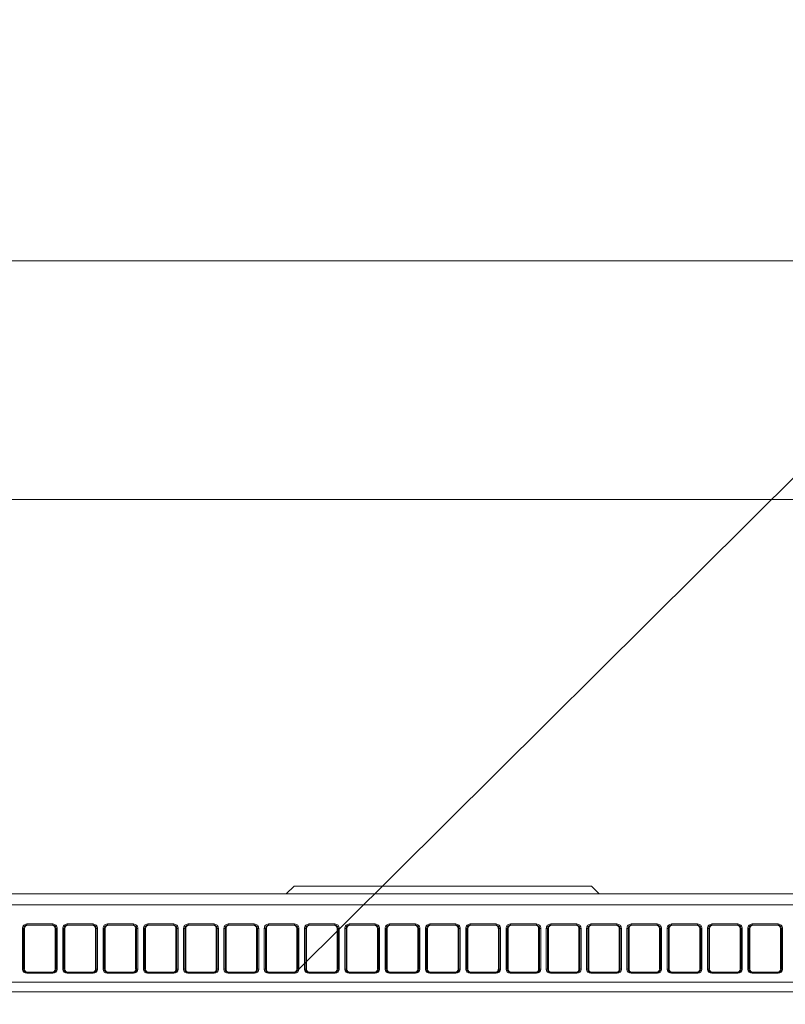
# Model space of a CAD drawing. Header units: inches. Extents: x 0 to 77643, y -44170 to 0.
# Tile 140 of 159: x 72473 to 72492, y -37793 to -37768. Entities that reach past the tile are written whole.
import ezdxf

# ---------------------------------------------------------------- set-up
doc = ezdxf.new("R2010")
doc.units = ezdxf.units.IN
doc.header["$MEASUREMENT"] = 0
doc.layers.get('0').update_dxf_attribs({"lineweight": 0})
doc.layers.get('Defpoints').update_dxf_attribs({"lineweight": 0})
for name, color, linetype, lineweight in [('p--klimatyzator', 30, 'Continuous', 15), ('p--obrzeże bet.', 252, 'Continuous', 0), ('p--opisy dodatkowe', 33, 'Continuous', 0), ('p--wymiary-1-50', 5, 'Continuous', 0)]:
    doc.layers.add(name, color=color, linetype=linetype, lineweight=lineweight)
doc.styles.add('1-50', font='arial.ttf', dxfattribs={"width": 0.75, "height": 12.5})
doc.dimstyles.new('1-50', dxfattribs={"dimtxt": 12.5, "dimasz": 5, "dimexe": 5, "dimexo": 5, "dimgap": 0.09, "dimtad": 0, "dimdsep": 46, "dimtxsty": '1-50', "dimblk": 'OBLIQUE', "dimcen": 0.09, "dimadec": 0, "dimazin": 0, "dimtfac": 1, "dimtdec": 4, "dimtix": 1, "dimtofl": 0, "dimtmove": 2, "dimatfit": 3, "dimldrblk": 'OBLIQUE', "dimfxl": 5, "dimfxlon": 1, "dimtvp": 0.8, "dimtolj": 1, "dimtzin": 0, "dimarcsym": 0})

# ---------------------------------------------------------------- blocks, each defined once
blk = doc.blocks.new('_OBLIQUE')
at = {"color": 0, "linetype": 'ByBlock', "lineweight": -2}
for p, q in [((-0.5, -0.5), (0.5, 0.5)), ((0, 0), (0, 0))]:
    blk.add_line(p, q, dxfattribs=at)
blk = doc.blocks.new('*D1955')
at = {"layer": 'Defpoints', "color": 0}
for p in [(72820.871, -37664.812), (72330.221, -37840.119), (72820.871, -37840.119)]:
    blk.add_point(p, dxfattribs=at)
at = {"layer": 'p--wymiary-1-50', "color": 0, "linetype": 'Continuous', "lineweight": -2}
for p, q in [((72330.221, -37669.812), (72330.221, -37659.812)), ((72820.871, -37669.812), (72820.871, -37659.812)), ((72330.221, -37664.812), (72820.871, -37664.812))]:
    blk.add_line(p, q, dxfattribs=at)
at = {"layer": 'p--wymiary-1-50', "color": 0, "lineweight": -2, "xscale": 5, "yscale": 5, "zscale": 5, "rotation": 180}
blk.add_blockref('_OBLIQUE', (72330.221, -37664.812), dxfattribs=at)
at = {"layer": 'p--wymiary-1-50', "color": 0, "lineweight": -2, "xscale": 5, "yscale": 5, "zscale": 5}
blk.add_blockref('_OBLIQUE', (72820.871, -37664.812), dxfattribs=at)
at = {"layer": 'p--wymiary-1-50', "color": 0, "linetype": 'Continuous', "ltscale": 12, "insert": (72575.546, -37654.602), "char_height": 12.5, "attachment_point": 5, "style": '1-50'}
blk.add_mtext('\\A1;490.65', dxfattribs=at)
blk = doc.blocks.new('*D1956')
at = {"layer": 'Defpoints', "color": 0}
for p in [(72820.871, -37643.654), (71620.871, -37840.119), (72820.871, -37840.119)]:
    blk.add_point(p, dxfattribs=at)
at = {"layer": 'p--wymiary-1-50', "color": 0, "linetype": 'Continuous', "lineweight": -2}
for p, q in [((71620.871, -37648.654), (71620.871, -37638.654)), ((72820.871, -37648.654), (72820.871, -37638.654)), ((71620.871, -37643.654), (72820.871, -37643.654))]:
    blk.add_line(p, q, dxfattribs=at)
at = {"layer": 'p--wymiary-1-50', "color": 0, "lineweight": -2, "xscale": 5, "yscale": 5, "zscale": 5, "rotation": 180}
blk.add_blockref('_OBLIQUE', (71620.871, -37643.654), dxfattribs=at)
at = {"layer": 'p--wymiary-1-50', "color": 0, "lineweight": -2, "xscale": 5, "yscale": 5, "zscale": 5}
blk.add_blockref('_OBLIQUE', (72820.871, -37643.654), dxfattribs=at)
at = {"layer": 'p--wymiary-1-50', "color": 0, "linetype": 'Continuous', "ltscale": 12, "insert": (72220.871, -37633.444), "char_height": 12.5, "attachment_point": 5, "style": '1-50'}
blk.add_mtext('\\A1;1200', dxfattribs=at)
blk = doc.blocks.new('*D1968')
at = {"layer": 'Defpoints', "color": 0}
for p in [(72799.921, -37688.401), (72436.421, -37773.871), (72799.921, -37773.871)]:
    blk.add_point(p, dxfattribs=at)
at = {"layer": 'p--wymiary-1-50', "color": 0, "linetype": 'Continuous', "lineweight": -2}
for p, q in [((72436.421, -37693.401), (72436.421, -37683.401)), ((72799.921, -37693.401), (72799.921, -37683.401)), ((72436.421, -37688.401), (72799.921, -37688.401))]:
    blk.add_line(p, q, dxfattribs=at)
at = {"layer": 'p--wymiary-1-50', "color": 0, "lineweight": -2, "xscale": 5, "yscale": 5, "zscale": 5, "rotation": 180}
blk.add_blockref('_OBLIQUE', (72436.421, -37688.401), dxfattribs=at)
at = {"layer": 'p--wymiary-1-50', "color": 0, "lineweight": -2, "xscale": 5, "yscale": 5, "zscale": 5}
blk.add_blockref('_OBLIQUE', (72799.921, -37688.401), dxfattribs=at)
at = {"layer": 'p--wymiary-1-50', "color": 0, "linetype": 'Continuous', "ltscale": 12, "insert": (72618.171, -37678.191), "char_height": 12.5, "attachment_point": 5, "style": '1-50'}
blk.add_mtext('\\A1;363.5', dxfattribs=at)
blk = doc.blocks.new('A$C66B7A719')
at = {"layer": 'p--klimatyzator', "linetype": 'Continuous'}
for p, q in [((56.445, 34.272), (56.248, 34.075)), ((56.445, 34.272), (63.925, 34.272)), ((64.122, 34.075), (63.925, 34.272)), ((36.063, 34.075), (84.307, 34.075)), ((84.307, 33.805), (36.063, 33.805)), ((49.61, 32.187), (49.61, 33.21)), ((49.663, 33.208), (49.64, 33.208)), ((49.64, 33.208), (49.64, 32.184)), ((49.663, 33.208), (49.663, 32.184)), ((49.72, 33.32), (50.374, 33.32)), ((49.72, 33.32), (49.72, 33.287)), ((50.374, 33.287), (49.72, 33.287)), ((50.374, 33.32), (50.374, 33.287)), ((50.455, 33.208), (50.431, 33.208)), ((50.431, 32.184), (50.431, 33.208)), ((50.455, 32.184), (50.455, 33.208)), ((50.484, 33.21), (50.484, 32.187)), ((50.624, 32.187), (50.624, 33.21)), ((50.677, 33.208), (50.653, 33.208)), ((50.653, 33.208), (50.653, 32.184)), ((50.677, 33.208), (50.677, 32.184)), ((50.734, 33.32), (51.388, 33.32)), ((50.734, 33.32), (50.734, 33.287)), ((51.388, 33.287), (50.734, 33.287)), ((51.388, 33.32), (51.388, 33.287)), ((51.445, 32.184), (51.445, 33.208)), ((51.468, 33.208), (51.445, 33.208)), ((51.468, 32.184), (51.468, 33.208)), ((51.498, 33.21), (51.498, 32.187)), ((51.638, 32.187), (51.638, 33.21)), ((51.691, 33.208), (51.667, 33.208)), ((51.667, 33.208), (51.667, 32.184)), ((51.691, 33.208), (51.691, 32.184)), ((51.747, 33.32), (52.402, 33.32)), ((51.747, 33.32), (51.747, 33.287)), ((52.402, 33.287), (51.747, 33.287)), ((52.402, 33.32), (52.402, 33.287)), ((52.482, 33.208), (52.458, 33.208)), ((52.458, 32.184), (52.458, 33.208)), ((52.482, 32.184), (52.482, 33.208)), ((52.511, 33.21), (52.511, 32.187)), ((52.652, 32.187), (52.652, 33.21)), ((52.705, 33.208), (52.681, 33.208)), ((52.681, 33.208), (52.681, 32.184)), ((52.705, 33.208), (52.705, 32.184)), ((52.761, 33.32), (53.416, 33.32)), ((52.761, 33.32), (52.761, 33.287)), ((53.416, 33.287), (52.761, 33.287)), ((53.416, 33.32), (53.416, 33.287)), ((53.472, 32.184), (53.472, 33.208)), ((53.496, 33.208), (53.472, 33.208)), ((53.496, 32.184), (53.496, 33.208)), ((53.525, 33.21), (53.525, 32.187)), ((53.665, 32.187), (53.665, 33.21)), ((53.718, 33.208), (53.695, 33.208)), ((53.695, 33.208), (53.695, 32.184)), ((53.718, 33.208), (53.718, 32.184)), ((53.775, 33.32), (54.43, 33.32)), ((53.775, 33.32), (53.775, 33.287)), ((54.43, 33.287), (53.775, 33.287)), ((54.43, 33.32), (54.43, 33.287)), ((54.486, 32.184), (54.486, 33.208)), ((54.51, 33.208), (54.486, 33.208)), ((54.51, 32.184), (54.51, 33.208)), ((54.539, 33.21), (54.539, 32.187)), ((54.679, 32.187), (54.679, 33.21)), ((54.732, 33.208), (54.709, 33.208)), ((54.709, 33.208), (54.709, 32.184)), ((54.732, 33.208), (54.732, 32.184)), ((54.789, 33.32), (55.443, 33.32)), ((54.789, 33.32), (54.789, 33.287)), ((55.443, 33.287), (54.789, 33.287)), ((55.443, 33.32), (55.443, 33.287)), ((55.5, 32.184), (55.5, 33.208)), ((55.523, 33.208), (55.5, 33.208)), ((55.523, 32.184), (55.523, 33.208)), ((55.553, 33.21), (55.553, 32.187)), ((55.693, 32.187), (55.693, 33.21)), ((55.722, 33.208), (55.722, 32.184)), ((55.746, 33.208), (55.722, 33.208)), ((55.746, 33.208), (55.746, 32.184)), ((55.802, 33.32), (55.802, 33.287)), ((55.802, 33.32), (56.457, 33.32)), ((56.457, 33.287), (55.802, 33.287)), ((56.457, 33.32), (56.457, 33.287)), ((56.514, 32.184), (56.514, 33.208)), ((56.537, 33.208), (56.514, 33.208)), ((56.537, 32.184), (56.537, 33.208)), ((56.567, 33.21), (56.567, 32.187)), ((56.707, 32.187), (56.707, 33.21)), ((56.76, 33.208), (56.736, 33.208)), ((56.736, 33.208), (56.736, 32.184)), ((56.76, 33.208), (56.76, 32.184)), ((56.816, 33.32), (56.816, 33.287)), ((56.816, 33.32), (57.471, 33.32)), ((57.471, 33.287), (56.816, 33.287)), ((57.471, 33.32), (57.471, 33.287)), ((57.551, 33.208), (57.527, 33.208)), ((57.527, 32.184), (57.527, 33.208)), ((57.551, 32.184), (57.551, 33.208)), ((57.58, 33.21), (57.58, 32.187)), ((57.72, 32.187), (57.72, 33.21)), ((57.75, 33.208), (57.75, 32.184)), ((57.773, 33.208), (57.75, 33.208)), ((57.773, 33.208), (57.773, 32.184)), ((57.83, 33.32), (57.83, 33.287)), ((57.83, 33.32), (58.485, 33.32)), ((58.485, 33.287), (57.83, 33.287)), ((58.485, 33.32), (58.485, 33.287)), ((58.565, 33.208), (58.541, 33.208)), ((58.541, 32.184), (58.541, 33.208)), ((58.565, 32.184), (58.565, 33.208)), ((58.594, 33.21), (58.594, 32.187)), ((58.734, 32.187), (58.734, 33.21)), ((58.787, 33.208), (58.764, 33.208)), ((58.764, 33.208), (58.764, 32.184)), ((58.787, 33.208), (58.787, 32.184)), ((58.844, 33.32), (59.498, 33.32)), ((58.844, 33.32), (58.844, 33.287)), ((59.498, 33.287), (58.844, 33.287)), ((59.498, 33.32), (59.498, 33.287)), ((59.555, 32.184), (59.555, 33.208)), ((59.579, 33.208), (59.555, 33.208)), ((59.579, 32.184), (59.579, 33.208)), ((59.608, 33.21), (59.608, 32.187)), ((59.748, 32.187), (59.748, 33.21)), ((59.777, 33.208), (59.777, 32.184)), ((59.801, 33.208), (59.777, 33.208)), ((59.801, 33.208), (59.801, 32.184)), ((59.858, 33.32), (59.858, 33.287)), ((59.858, 33.32), (60.512, 33.32)), ((60.512, 33.287), (59.858, 33.287)), ((60.512, 33.32), (60.512, 33.287)), ((60.592, 33.208), (60.569, 33.208)), ((60.569, 32.184), (60.569, 33.208)), ((60.592, 32.184), (60.592, 33.208)), ((60.622, 33.21), (60.622, 32.187)), ((60.762, 32.187), (60.762, 33.21)), ((60.815, 33.208), (60.791, 33.208)), ((60.791, 33.208), (60.791, 32.184)), ((60.815, 33.208), (60.815, 32.184)), ((60.871, 33.32), (60.871, 33.287)), ((60.871, 33.32), (61.526, 33.32)), ((61.526, 33.287), (60.871, 33.287)), ((61.526, 33.32), (61.526, 33.287)), ((61.606, 33.208), (61.583, 33.208)), ((61.583, 32.184), (61.583, 33.208)), ((61.606, 32.184), (61.606, 33.208)), ((61.635, 33.21), (61.635, 32.187)), ((61.776, 32.187), (61.776, 33.21)), ((61.805, 33.208), (61.805, 32.184)), ((61.829, 33.208), (61.805, 33.208)), ((61.829, 33.208), (61.829, 32.184)), ((61.885, 33.32), (62.54, 33.32)), ((61.885, 33.32), (61.885, 33.287)), ((62.54, 33.287), (61.885, 33.287)), ((62.54, 33.32), (62.54, 33.287)), ((62.596, 32.184), (62.596, 33.208)), ((62.62, 33.208), (62.596, 33.208)), ((62.62, 32.184), (62.62, 33.208)), ((62.649, 33.21), (62.649, 32.187)), ((62.789, 32.187), (62.789, 33.21)), ((62.842, 33.208), (62.819, 33.208)), ((62.819, 33.208), (62.819, 32.184)), ((62.842, 33.208), (62.842, 32.184)), ((62.899, 33.32), (63.554, 33.32)), ((62.899, 33.32), (62.899, 33.287)), ((63.554, 33.287), (62.899, 33.287)), ((63.554, 33.32), (63.554, 33.287)), ((63.61, 32.184), (63.61, 33.208)), ((63.634, 33.208), (63.61, 33.208)), ((63.634, 32.184), (63.634, 33.208)), ((63.663, 33.21), (63.663, 32.187)), ((63.803, 32.187), (63.803, 33.21)), ((63.856, 33.208), (63.833, 33.208)), ((63.833, 33.208), (63.833, 32.184)), ((63.856, 33.208), (63.856, 32.184)), ((63.913, 33.32), (64.567, 33.32)), ((63.913, 33.32), (63.913, 33.287)), ((64.567, 33.287), (63.913, 33.287)), ((64.567, 33.32), (64.567, 33.287)), ((64.624, 32.184), (64.624, 33.208)), ((64.647, 33.208), (64.624, 33.208)), ((64.647, 32.184), (64.647, 33.208)), ((64.677, 33.21), (64.677, 32.187)), ((64.817, 32.187), (64.817, 33.21)), ((64.87, 33.208), (64.846, 33.208)), ((64.846, 33.208), (64.846, 32.184)), ((64.87, 33.208), (64.87, 32.184)), ((64.926, 33.32), (65.581, 33.32)), ((64.926, 33.32), (64.926, 33.287)), ((65.581, 33.287), (64.926, 33.287)), ((65.581, 33.32), (65.581, 33.287)), ((65.638, 32.184), (65.638, 33.208)), ((65.661, 33.208), (65.638, 33.208)), ((65.661, 32.184), (65.661, 33.208)), ((65.691, 33.21), (65.691, 32.187)), ((65.831, 32.187), (65.831, 33.21)), ((65.884, 33.208), (65.86, 33.208)), ((65.86, 33.208), (65.86, 32.184)), ((65.884, 33.208), (65.884, 32.184)), ((65.94, 33.32), (66.595, 33.32)), ((65.94, 33.32), (65.94, 33.287)), ((66.595, 33.287), (65.94, 33.287)), ((66.595, 33.32), (66.595, 33.287)), ((66.675, 33.208), (66.651, 33.208)), ((66.651, 32.184), (66.651, 33.208)), ((66.675, 32.184), (66.675, 33.208)), ((66.704, 33.21), (66.704, 32.187)), ((66.844, 32.187), (66.844, 33.21)), ((66.897, 33.208), (66.874, 33.208)), ((66.874, 33.208), (66.874, 32.184)), ((66.897, 33.208), (66.897, 32.184)), ((66.954, 33.32), (67.609, 33.32)), ((66.954, 33.32), (66.954, 33.287)), ((67.609, 33.287), (66.954, 33.287)), ((67.609, 33.32), (67.609, 33.287)), ((67.665, 32.184), (67.665, 33.208)), ((67.689, 33.208), (67.665, 33.208)), ((67.689, 32.184), (67.689, 33.208)), ((67.718, 33.21), (67.718, 32.187)), ((67.858, 32.187), (67.858, 33.21)), ((67.911, 33.208), (67.888, 33.208)), ((67.888, 33.208), (67.888, 32.184)), ((67.911, 33.208), (67.911, 32.184)), ((67.968, 33.32), (68.622, 33.32)), ((67.968, 33.32), (67.968, 33.287)), ((68.622, 33.287), (67.968, 33.287)), ((68.622, 33.32), (68.622, 33.287)), ((68.679, 32.184), (68.679, 33.208)), ((68.703, 33.208), (68.679, 33.208)), ((68.703, 32.184), (68.703, 33.208)), ((68.732, 33.21), (68.732, 32.187)), ((49.64, 32.184), (49.663, 32.184)), ((49.718, 32.106), (49.718, 32.079)), ((49.718, 32.106), (50.376, 32.106)), ((50.376, 32.079), (49.718, 32.079)), ((50.376, 32.106), (50.376, 32.079)), ((50.431, 32.184), (50.455, 32.184)), ((50.653, 32.184), (50.677, 32.184)), ((50.732, 32.106), (50.732, 32.079)), ((50.732, 32.106), (51.39, 32.106)), ((51.39, 32.079), (50.732, 32.079)), ((51.39, 32.106), (51.39, 32.079)), ((51.445, 32.184), (51.468, 32.184)), ((51.667, 32.184), (51.691, 32.184)), ((51.746, 32.106), (52.404, 32.106)), ((51.746, 32.106), (51.746, 32.079)), ((52.404, 32.079), (51.746, 32.079)), ((52.404, 32.106), (52.404, 32.079)), ((52.458, 32.184), (52.482, 32.184)), ((52.681, 32.184), (52.705, 32.184)), ((52.759, 32.106), (52.759, 32.079)), ((52.759, 32.106), (53.417, 32.106)), ((53.417, 32.079), (52.759, 32.079)), ((53.417, 32.106), (53.417, 32.079)), ((53.472, 32.184), (53.496, 32.184)), ((53.695, 32.184), (53.718, 32.184)), ((53.773, 32.106), (54.431, 32.106)), ((53.773, 32.106), (53.773, 32.079)), ((54.431, 32.079), (53.773, 32.079)), ((54.431, 32.106), (54.431, 32.079)), ((54.486, 32.184), (54.51, 32.184)), ((54.709, 32.184), (54.732, 32.184)), ((54.787, 32.106), (55.445, 32.106)), ((54.787, 32.106), (54.787, 32.079)), ((55.445, 32.079), (54.787, 32.079)), ((55.445, 32.106), (55.445, 32.079)), ((55.5, 32.184), (55.523, 32.184)), ((55.722, 32.184), (55.746, 32.184)), ((55.801, 32.106), (55.801, 32.079)), ((55.801, 32.106), (56.459, 32.106)), ((56.459, 32.079), (55.801, 32.079)), ((56.459, 32.106), (56.459, 32.079)), ((56.514, 32.184), (56.537, 32.184)), ((56.736, 32.184), (56.76, 32.184)), ((56.815, 32.106), (57.473, 32.106)), ((56.815, 32.106), (56.815, 32.079)), ((57.473, 32.079), (56.815, 32.079)), ((57.473, 32.106), (57.473, 32.079)), ((57.527, 32.184), (57.551, 32.184)), ((57.75, 32.184), (57.773, 32.184)), ((57.828, 32.106), (58.486, 32.106)), ((57.828, 32.106), (57.828, 32.079)), ((58.486, 32.079), (57.828, 32.079)), ((58.486, 32.106), (58.486, 32.079)), ((58.541, 32.184), (58.565, 32.184)), ((58.764, 32.184), (58.787, 32.184)), ((58.842, 32.106), (59.5, 32.106)), ((58.842, 32.106), (58.842, 32.079)), ((59.5, 32.079), (58.842, 32.079)), ((59.5, 32.106), (59.5, 32.079)), ((59.555, 32.184), (59.579, 32.184)), ((59.777, 32.184), (59.801, 32.184)), ((59.856, 32.106), (59.856, 32.079)), ((59.856, 32.106), (60.514, 32.106)), ((60.514, 32.079), (59.856, 32.079)), ((60.514, 32.106), (60.514, 32.079)), ((60.569, 32.184), (60.592, 32.184)), ((60.791, 32.184), (60.815, 32.184)), ((60.87, 32.106), (61.528, 32.106)), ((60.87, 32.106), (60.87, 32.079)), ((61.528, 32.079), (60.87, 32.079)), ((61.528, 32.106), (61.528, 32.079)), ((61.583, 32.184), (61.606, 32.184)), ((61.805, 32.184), (61.829, 32.184)), ((61.883, 32.106), (62.541, 32.106)), ((61.883, 32.106), (61.883, 32.079)), ((62.541, 32.079), (61.883, 32.079)), ((62.541, 32.106), (62.541, 32.079)), ((62.596, 32.184), (62.62, 32.184)), ((62.819, 32.184), (62.842, 32.184)), ((62.897, 32.106), (63.555, 32.106)), ((62.897, 32.106), (62.897, 32.079)), ((63.555, 32.079), (62.897, 32.079)), ((63.555, 32.106), (63.555, 32.079)), ((63.61, 32.184), (63.634, 32.184)), ((63.833, 32.184), (63.856, 32.184)), ((63.911, 32.106), (63.911, 32.079)), ((63.911, 32.106), (64.569, 32.106)), ((64.569, 32.079), (63.911, 32.079)), ((64.569, 32.106), (64.569, 32.079)), ((64.624, 32.184), (64.647, 32.184)), ((64.846, 32.184), (64.87, 32.184)), ((64.925, 32.106), (64.925, 32.079)), ((64.925, 32.106), (65.583, 32.106)), ((65.583, 32.079), (64.925, 32.079)), ((65.583, 32.106), (65.583, 32.079)), ((65.638, 32.184), (65.661, 32.184)), ((65.86, 32.184), (65.884, 32.184)), ((65.939, 32.106), (66.597, 32.106)), ((65.939, 32.106), (65.939, 32.079)), ((66.597, 32.079), (65.939, 32.079)), ((66.597, 32.106), (66.597, 32.079)), ((66.651, 32.184), (66.675, 32.184)), ((66.874, 32.184), (66.897, 32.184)), ((66.952, 32.106), (67.61, 32.106)), ((66.952, 32.106), (66.952, 32.079)), ((67.61, 32.079), (66.952, 32.079)), ((67.61, 32.106), (67.61, 32.079)), ((67.665, 32.184), (67.689, 32.184)), ((67.888, 32.184), (67.911, 32.184)), ((67.966, 32.106), (68.624, 32.106)), ((67.966, 32.106), (67.966, 32.079)), ((68.624, 32.079), (67.966, 32.079)), ((68.624, 32.106), (68.624, 32.079)), ((68.679, 32.184), (68.703, 32.184)), ((84.499, 31.86), (35.871, 31.86)), ((47.647, 31.614), (86.496, 31.614))]:
    blk.add_line(p, q, dxfattribs=at)
for centre, major_axis, ratio, start_param, end_param in [((49.719, 33.211), (-0.0928, -0.0571), 0.991498, 4.156529, 5.734951), ((49.61, 33.208), (-0.0295, 0), 0.087156, 3.229193, 4.712389), ((49.719, 33.209), (-0.0698, -0.0381), 0.987653, 4.207123, 5.785545), ((49.742, 33.209), (-0.0675, -0.0415), 0.991498, 4.156529, 5.734951), ((50.352, 33.209), (0.0675, -0.0415), 0.991498, 0.548235, 2.126656), ((50.375, 33.211), (0.0928, -0.0571), 0.991498, 0.548235, 2.126656), ((50.375, 33.209), (0.0698, -0.0381), 0.987653, 0.497641, 2.076062), ((50.484, 33.208), (-0.0295, 0), 0.087156, 4.712389, 6.195585), ((50.733, 33.211), (-0.0928, -0.0571), 0.991498, 4.156529, 5.734951), ((50.624, 33.208), (-0.0295, 0), 0.087156, 3.229193, 4.712389), ((50.733, 33.209), (-0.0698, -0.0381), 0.987653, 4.207123, 5.785545), ((50.756, 33.209), (-0.0675, -0.0415), 0.991498, 4.156529, 5.734951), ((51.366, 33.209), (0.0675, -0.0415), 0.991498, 0.548235, 2.126656), ((51.389, 33.211), (0.0928, -0.0571), 0.991498, 0.548235, 2.126656), ((51.389, 33.209), (0.0698, -0.0381), 0.987653, 0.497641, 2.076062), ((51.498, 33.208), (-0.0295, 0), 0.087156, 4.712389, 6.195585), ((51.746, 33.211), (-0.0928, -0.0571), 0.991498, 4.156529, 5.734951), ((51.638, 33.208), (-0.0295, 0), 0.087156, 3.229193, 4.712389), ((51.746, 33.209), (-0.0698, -0.0381), 0.987653, 4.207123, 5.785545), ((51.77, 33.209), (-0.0675, -0.0415), 0.991498, 4.156529, 5.734951), ((52.379, 33.209), (0.0675, -0.0415), 0.991498, 0.548235, 2.126656), ((52.403, 33.211), (0.0928, -0.0571), 0.991498, 0.548235, 2.126656), ((52.403, 33.209), (0.0698, -0.0381), 0.987653, 0.497641, 2.076062), ((52.511, 33.208), (-0.0295, 0), 0.087156, 4.712389, 6.195585), ((52.76, 33.211), (-0.0928, -0.0571), 0.991498, 4.156529, 5.734951), ((52.652, 33.208), (-0.0295, 0), 0.087156, 3.229193, 4.712389), ((52.76, 33.209), (-0.0698, -0.0381), 0.987653, 4.207123, 5.785545), ((52.784, 33.209), (-0.0675, -0.0415), 0.991498, 4.156529, 5.734951), ((53.393, 33.209), (0.0675, -0.0415), 0.991498, 0.548235, 2.126656), ((53.417, 33.211), (0.0928, -0.0571), 0.991498, 0.548235, 2.126656), ((53.417, 33.209), (0.0698, -0.0381), 0.987653, 0.497641, 2.076062), ((53.525, 33.208), (-0.0295, 0), 0.087156, 4.712389, 6.195585), ((53.774, 33.211), (-0.0928, -0.0571), 0.991498, 4.156529, 5.734951), ((53.665, 33.208), (-0.0295, 0), 0.087156, 3.229193, 4.712389), ((53.774, 33.209), (-0.0698, -0.0381), 0.987653, 4.207123, 5.785545), ((53.797, 33.209), (-0.0675, -0.0415), 0.991498, 4.156529, 5.734951), ((54.407, 33.209), (0.0675, -0.0415), 0.991498, 0.548235, 2.126656), ((54.43, 33.211), (0.0928, -0.0571), 0.991498, 0.548235, 2.126656), ((54.43, 33.209), (0.0698, -0.0381), 0.987653, 0.497641, 2.076062), ((54.539, 33.208), (-0.0295, 0), 0.087156, 4.712389, 6.195585), ((54.788, 33.211), (-0.0928, -0.0571), 0.991498, 4.156529, 5.734951), ((54.679, 33.208), (-0.0295, 0), 0.087156, 3.229193, 4.712389), ((54.788, 33.209), (-0.0698, -0.0381), 0.987653, 4.207123, 5.785545), ((54.811, 33.209), (-0.0675, -0.0415), 0.991498, 4.156529, 5.734951), ((55.421, 33.209), (0.0675, -0.0415), 0.991498, 0.548235, 2.126656), ((55.444, 33.211), (0.0928, -0.0571), 0.991498, 0.548235, 2.126656), ((55.444, 33.209), (0.0698, -0.0381), 0.987653, 0.497641, 2.076062), ((55.553, 33.208), (-0.0295, 0), 0.087156, 4.712389, 6.195585), ((55.802, 33.211), (-0.0928, -0.0571), 0.991498, 4.156529, 5.734951), ((55.693, 33.208), (-0.0295, 0), 0.087156, 3.229193, 4.712389), ((55.802, 33.209), (-0.0698, -0.0381), 0.987653, 4.207123, 5.785545), ((55.825, 33.209), (-0.0675, -0.0415), 0.991498, 4.156529, 5.734951), ((56.435, 33.209), (0.0675, -0.0415), 0.991498, 0.548235, 2.126656), ((56.458, 33.211), (0.0928, -0.0571), 0.991498, 0.548235, 2.126656), ((56.458, 33.209), (0.0698, -0.0381), 0.987653, 0.497641, 2.076062), ((56.567, 33.208), (-0.0295, 0), 0.087156, 4.712389, 6.195585), ((56.815, 33.211), (-0.0928, -0.0571), 0.991498, 4.156529, 5.734951), ((56.707, 33.208), (-0.0295, 0), 0.087156, 3.229193, 4.712389), ((56.815, 33.209), (-0.0698, -0.0381), 0.987653, 4.207123, 5.785545), ((56.839, 33.209), (-0.0675, -0.0415), 0.991498, 4.156529, 5.734951), ((57.448, 33.209), (0.0675, -0.0415), 0.991498, 0.548235, 2.126656), ((57.472, 33.211), (0.0928, -0.0571), 0.991498, 0.548235, 2.126656), ((57.472, 33.209), (0.0698, -0.0381), 0.987653, 0.497641, 2.076062), ((57.58, 33.208), (-0.0295, 0), 0.087156, 4.712389, 6.195585), ((57.829, 33.211), (-0.0928, -0.0571), 0.991498, 4.156529, 5.734951), ((57.72, 33.208), (-0.0295, 0), 0.087156, 3.229193, 4.712389), ((57.829, 33.209), (-0.0698, -0.0381), 0.987653, 4.207123, 5.785545), ((57.853, 33.209), (-0.0675, -0.0415), 0.991498, 4.156529, 5.734951), ((58.462, 33.209), (0.0675, -0.0415), 0.991498, 0.548235, 2.126656), ((58.485, 33.211), (0.0928, -0.0571), 0.991498, 0.548235, 2.126656), ((58.485, 33.209), (0.0698, -0.0381), 0.987653, 0.497641, 2.076062), ((58.594, 33.208), (-0.0295, 0), 0.087156, 4.712389, 6.195585), ((58.843, 33.211), (-0.0928, -0.0571), 0.991498, 4.156529, 5.734951), ((58.734, 33.208), (-0.0295, 0), 0.087156, 3.229193, 4.712389), ((58.843, 33.209), (-0.0698, -0.0381), 0.987653, 4.207123, 5.785545), ((58.866, 33.209), (-0.0675, -0.0415), 0.991498, 4.156529, 5.734951), ((59.476, 33.209), (0.0675, -0.0415), 0.991498, 0.548235, 2.126656), ((59.499, 33.211), (0.0928, -0.0571), 0.991498, 0.548235, 2.126656), ((59.499, 33.209), (0.0698, -0.0381), 0.987653, 0.497641, 2.076062), ((59.608, 33.208), (-0.0295, 0), 0.087156, 4.712389, 6.195585), ((59.857, 33.211), (-0.0928, -0.0571), 0.991498, 4.156529, 5.734951), ((59.748, 33.208), (-0.0295, 0), 0.087156, 3.229193, 4.712389), ((59.857, 33.209), (-0.0698, -0.0381), 0.987653, 4.207123, 5.785545), ((59.88, 33.209), (-0.0675, -0.0415), 0.991498, 4.156529, 5.734951), ((60.49, 33.209), (0.0675, -0.0415), 0.991498, 0.548235, 2.126656), ((60.513, 33.211), (0.0928, -0.0571), 0.991498, 0.548235, 2.126656), ((60.513, 33.209), (0.0698, -0.0381), 0.987653, 0.497641, 2.076062), ((60.622, 33.208), (-0.0295, 0), 0.087156, 4.712389, 6.195585), ((60.871, 33.211), (-0.0928, -0.0571), 0.991498, 4.156529, 5.734951), ((60.762, 33.208), (-0.0295, 0), 0.087156, 3.229193, 4.712389), ((60.871, 33.209), (-0.0698, -0.0381), 0.987653, 4.207123, 5.785545), ((60.894, 33.209), (-0.0675, -0.0415), 0.991498, 4.156529, 5.734951), ((61.503, 33.209), (0.0675, -0.0415), 0.991498, 0.548235, 2.126656), ((61.527, 33.211), (0.0928, -0.0571), 0.991498, 0.548235, 2.126656), ((61.527, 33.209), (0.0698, -0.0381), 0.987653, 0.497641, 2.076062), ((61.635, 33.208), (-0.0295, 0), 0.087156, 4.712389, 6.195585), ((61.884, 33.211), (-0.0928, -0.0571), 0.991498, 4.156529, 5.734951), ((61.776, 33.208), (-0.0295, 0), 0.087156, 3.229193, 4.712389), ((61.884, 33.209), (-0.0698, -0.0381), 0.987653, 4.207123, 5.785545), ((61.908, 33.209), (-0.0675, -0.0415), 0.991498, 4.156529, 5.734951), ((62.517, 33.209), (0.0675, -0.0415), 0.991498, 0.548235, 2.126656), ((62.541, 33.211), (0.0928, -0.0571), 0.991498, 0.548235, 2.126656), ((62.541, 33.209), (0.0698, -0.0381), 0.987653, 0.497641, 2.076062), ((62.649, 33.208), (-0.0295, 0), 0.087156, 4.712389, 6.195585), ((62.898, 33.211), (-0.0928, -0.0571), 0.991498, 4.156529, 5.734951), ((62.789, 33.208), (-0.0295, 0), 0.087156, 3.229193, 4.712389), ((62.898, 33.209), (-0.0698, -0.0381), 0.987653, 4.207123, 5.785545), ((62.921, 33.209), (-0.0675, -0.0415), 0.991498, 4.156529, 5.734951), ((63.531, 33.209), (0.0675, -0.0415), 0.991498, 0.548235, 2.126656), ((63.554, 33.211), (0.0928, -0.0571), 0.991498, 0.548235, 2.126656), ((63.554, 33.209), (0.0698, -0.0381), 0.987653, 0.497641, 2.076062), ((63.663, 33.208), (-0.0295, 0), 0.087156, 4.712389, 6.195585), ((63.912, 33.211), (-0.0928, -0.0571), 0.991498, 4.156529, 5.734951), ((63.803, 33.208), (-0.0295, 0), 0.087156, 3.229193, 4.712389), ((63.912, 33.209), (-0.0698, -0.0381), 0.987653, 4.207123, 5.785545), ((63.935, 33.209), (-0.0675, -0.0415), 0.991498, 4.156529, 5.734951), ((64.545, 33.209), (0.0675, -0.0415), 0.991498, 0.548235, 2.126656), ((64.568, 33.211), (0.0928, -0.0571), 0.991498, 0.548235, 2.126656), ((64.568, 33.209), (0.0698, -0.0381), 0.987653, 0.497641, 2.076062), ((64.677, 33.208), (-0.0295, 0), 0.087156, 4.712389, 6.195585), ((64.926, 33.211), (-0.0928, -0.0571), 0.991498, 4.156529, 5.734951), ((64.817, 33.208), (-0.0295, 0), 0.087156, 3.229193, 4.712389), ((64.926, 33.209), (-0.0698, -0.0381), 0.987653, 4.207123, 5.785545), ((64.949, 33.209), (-0.0675, -0.0415), 0.991498, 4.156529, 5.734951), ((65.559, 33.209), (0.0675, -0.0415), 0.991498, 0.548235, 2.126656), ((65.582, 33.211), (0.0928, -0.0571), 0.991498, 0.548235, 2.126656), ((65.582, 33.209), (0.0698, -0.0381), 0.987653, 0.497641, 2.076062), ((65.691, 33.208), (-0.0295, 0), 0.087156, 4.712389, 6.195585), ((65.939, 33.211), (-0.0928, -0.0571), 0.991498, 4.156529, 5.734951), ((65.831, 33.208), (-0.0295, 0), 0.087156, 3.229193, 4.712389), ((65.939, 33.209), (-0.0698, -0.0381), 0.987653, 4.207123, 5.785545), ((65.963, 33.209), (-0.0675, -0.0415), 0.991498, 4.156529, 5.734951), ((66.572, 33.209), (0.0675, -0.0415), 0.991498, 0.548235, 2.126656), ((66.596, 33.211), (0.0928, -0.0571), 0.991498, 0.548235, 2.126656), ((66.596, 33.209), (0.0698, -0.0381), 0.987653, 0.497641, 2.076062), ((66.704, 33.208), (-0.0295, 0), 0.087156, 4.712389, 6.195585), ((66.953, 33.211), (-0.0928, -0.0571), 0.991498, 4.156529, 5.734951), ((66.844, 33.208), (-0.0295, 0), 0.087156, 3.229193, 4.712389), ((66.953, 33.209), (-0.0698, -0.0381), 0.987653, 4.207123, 5.785545), ((66.977, 33.209), (-0.0675, -0.0415), 0.991498, 4.156529, 5.734951), ((67.586, 33.209), (0.0675, -0.0415), 0.991498, 0.548235, 2.126656), ((67.609, 33.211), (0.0928, -0.0571), 0.991498, 0.548235, 2.126656), ((67.609, 33.209), (0.0698, -0.0381), 0.987653, 0.497641, 2.076062), ((67.718, 33.208), (-0.0295, 0), 0.087156, 4.712389, 6.195585), ((67.967, 33.211), (-0.0928, -0.0571), 0.991498, 4.156529, 5.734951), ((67.858, 33.208), (-0.0295, 0), 0.087156, 3.229193, 4.712389), ((67.967, 33.209), (-0.0698, -0.0381), 0.987653, 4.207123, 5.785545), ((67.99, 33.209), (-0.0675, -0.0415), 0.991498, 4.156529, 5.734951), ((68.6, 33.209), (0.0675, -0.0415), 0.991498, 0.548235, 2.126656), ((68.623, 33.211), (0.0928, -0.0571), 0.991498, 0.548235, 2.126656), ((68.623, 33.209), (0.0698, -0.0381), 0.987653, 0.497641, 2.076062), ((68.732, 33.208), (-0.0295, 0), 0.087156, 4.712389, 6.195585), ((49.719, 32.188), (-0.0928, -0.0571), 0.991498, 5.734951, 7.298122), ((49.61, 32.184), (-0.0295, 0), 0.087156, 3.229193, 4.712389), ((49.719, 32.185), (-0.0698, -0.0381), 0.987653, 5.785545, 7.348716), ((49.742, 32.185), (-0.0675, -0.0415), 0.991498, 5.734951, 7.298122), ((50.352, 32.185), (0.0675, -0.0415), 0.991498, 5.268249, 6.83142), ((50.375, 32.188), (0.0928, -0.0571), 0.991498, 5.268249, 6.83142), ((50.375, 32.185), (0.0698, -0.0381), 0.987653, 5.217655, 6.780826), ((50.484, 32.184), (-0.0295, 0), 0.087156, 4.712389, 6.195585), ((50.733, 32.188), (-0.0928, -0.0571), 0.991498, 5.734951, 7.298122), ((50.624, 32.184), (-0.0295, 0), 0.087156, 3.229193, 4.712389), ((50.733, 32.185), (-0.0698, -0.0381), 0.987653, 5.785545, 7.348716), ((50.756, 32.185), (-0.0675, -0.0415), 0.991498, 5.734951, 7.298122), ((51.366, 32.185), (0.0675, -0.0415), 0.991498, 5.268249, 6.83142), ((51.389, 32.188), (0.0928, -0.0571), 0.991498, 5.268249, 6.83142), ((51.389, 32.185), (0.0698, -0.0381), 0.987653, 5.217655, 6.780826), ((51.498, 32.184), (-0.0295, 0), 0.087156, 4.712389, 6.195585), ((51.746, 32.188), (-0.0928, -0.0571), 0.991498, 5.734951, 7.298122), ((51.638, 32.184), (-0.0295, 0), 0.087156, 3.229193, 4.712389), ((51.746, 32.185), (-0.0698, -0.0381), 0.987653, 5.785545, 7.348716), ((51.77, 32.185), (-0.0675, -0.0415), 0.991498, 5.734951, 7.298122), ((52.379, 32.185), (0.0675, -0.0415), 0.991498, 5.268249, 6.83142), ((52.403, 32.188), (0.0928, -0.0571), 0.991498, 5.268249, 6.83142), ((52.403, 32.185), (0.0698, -0.0381), 0.987653, 5.217655, 6.780826), ((52.511, 32.184), (-0.0295, 0), 0.087156, 4.712389, 6.195585), ((52.76, 32.188), (-0.0928, -0.0571), 0.991498, 5.734951, 7.298122), ((52.652, 32.184), (-0.0295, 0), 0.087156, 3.229193, 4.712389), ((52.76, 32.185), (-0.0698, -0.0381), 0.987653, 5.785545, 7.348716), ((52.784, 32.185), (-0.0675, -0.0415), 0.991498, 5.734951, 7.298122), ((53.393, 32.185), (0.0675, -0.0415), 0.991498, 5.268249, 6.83142), ((53.417, 32.188), (0.0928, -0.0571), 0.991498, 5.268249, 6.83142), ((53.417, 32.185), (0.0698, -0.0381), 0.987653, 5.217655, 6.780826), ((53.525, 32.184), (-0.0295, 0), 0.087156, 4.712389, 6.195585), ((53.774, 32.188), (-0.0928, -0.0571), 0.991498, 5.734951, 7.298122), ((53.665, 32.184), (-0.0295, 0), 0.087156, 3.229193, 4.712389), ((53.774, 32.185), (-0.0698, -0.0381), 0.987653, 5.785545, 7.348716), ((53.797, 32.185), (-0.0675, -0.0415), 0.991498, 5.734951, 7.298122), ((54.407, 32.185), (0.0675, -0.0415), 0.991498, 5.268249, 6.83142), ((54.43, 32.188), (0.0928, -0.0571), 0.991498, 5.268249, 6.83142), ((54.43, 32.185), (0.0698, -0.0381), 0.987653, 5.217655, 6.780826), ((54.539, 32.184), (-0.0295, 0), 0.087156, 4.712389, 6.195585), ((54.788, 32.188), (-0.0928, -0.0571), 0.991498, 5.734951, 7.298122), ((54.679, 32.184), (-0.0295, 0), 0.087156, 3.229193, 4.712389), ((54.788, 32.185), (-0.0698, -0.0381), 0.987653, 5.785545, 7.348716), ((54.811, 32.185), (-0.0675, -0.0415), 0.991498, 5.734951, 7.298122), ((55.421, 32.185), (0.0675, -0.0415), 0.991498, 5.268249, 6.83142), ((55.444, 32.188), (0.0928, -0.0571), 0.991498, 5.268249, 6.83142), ((55.444, 32.185), (0.0698, -0.0381), 0.987653, 5.217655, 6.780826), ((55.553, 32.184), (-0.0295, 0), 0.087156, 4.712389, 6.195585), ((55.802, 32.188), (-0.0928, -0.0571), 0.991498, 5.734951, 7.298122), ((55.693, 32.184), (-0.0295, 0), 0.087156, 3.229193, 4.712389), ((55.802, 32.185), (-0.0698, -0.0381), 0.987653, 5.785545, 7.348716), ((55.825, 32.185), (-0.0675, -0.0415), 0.991498, 5.734951, 7.298122), ((56.435, 32.185), (0.0675, -0.0415), 0.991498, 5.268249, 6.83142), ((56.458, 32.188), (0.0928, -0.0571), 0.991498, 5.268249, 6.83142), ((56.458, 32.185), (0.0698, -0.0381), 0.987653, 5.217655, 6.780826), ((56.567, 32.184), (-0.0295, 0), 0.087156, 4.712389, 6.195585), ((56.707, 32.184), (-0.0295, 0), 0.087156, 3.229193, 4.712389), ((56.815, 32.188), (-0.0928, -0.0571), 0.991498, 5.734951, 7.298122), ((56.815, 32.185), (-0.0698, -0.0381), 0.987653, 5.785545, 7.348716), ((56.839, 32.185), (-0.0675, -0.0415), 0.991498, 5.734951, 7.298122), ((57.448, 32.185), (0.0675, -0.0415), 0.991498, 5.268249, 6.83142), ((57.472, 32.188), (0.0928, -0.0571), 0.991498, 5.268249, 6.83142), ((57.472, 32.185), (0.0698, -0.0381), 0.987653, 5.217655, 6.780826), ((57.58, 32.184), (-0.0295, 0), 0.087156, 4.712389, 6.195585), ((57.829, 32.188), (-0.0928, -0.0571), 0.991498, 5.734951, 7.298122), ((57.72, 32.184), (-0.0295, 0), 0.087156, 3.229193, 4.712389), ((57.829, 32.185), (-0.0698, -0.0381), 0.987653, 5.785545, 7.348716), ((57.853, 32.185), (-0.0675, -0.0415), 0.991498, 5.734951, 7.298122), ((58.462, 32.185), (0.0675, -0.0415), 0.991498, 5.268249, 6.83142), ((58.485, 32.188), (0.0928, -0.0571), 0.991498, 5.268249, 6.83142), ((58.485, 32.185), (0.0698, -0.0381), 0.987653, 5.217655, 6.780826), ((58.594, 32.184), (-0.0295, 0), 0.087156, 4.712389, 6.195585), ((58.734, 32.184), (-0.0295, 0), 0.087156, 3.229193, 4.712389), ((58.843, 32.188), (-0.0928, -0.0571), 0.991498, 5.734951, 7.298122), ((58.843, 32.185), (-0.0698, -0.0381), 0.987653, 5.785545, 7.348716), ((58.866, 32.185), (-0.0675, -0.0415), 0.991498, 5.734951, 7.298122), ((59.476, 32.185), (0.0675, -0.0415), 0.991498, 5.268249, 6.83142), ((59.499, 32.188), (0.0928, -0.0571), 0.991498, 5.268249, 6.83142), ((59.499, 32.185), (0.0698, -0.0381), 0.987653, 5.217655, 6.780826), ((59.608, 32.184), (-0.0295, 0), 0.087156, 4.712389, 6.195585), ((59.748, 32.184), (-0.0295, 0), 0.087156, 3.229193, 4.712389), ((59.857, 32.188), (-0.0928, -0.0571), 0.991498, 5.734951, 7.298122), ((59.857, 32.185), (-0.0698, -0.0381), 0.987653, 5.785545, 7.348716), ((59.88, 32.185), (-0.0675, -0.0415), 0.991498, 5.734951, 7.298122), ((60.49, 32.185), (0.0675, -0.0415), 0.991498, 5.268249, 6.83142), ((60.513, 32.188), (0.0928, -0.0571), 0.991498, 5.268249, 6.83142), ((60.513, 32.185), (0.0698, -0.0381), 0.987653, 5.217655, 6.780826), ((60.622, 32.184), (-0.0295, 0), 0.087156, 4.712389, 6.195585), ((60.762, 32.184), (-0.0295, 0), 0.087156, 3.229193, 4.712389), ((60.871, 32.188), (-0.0928, -0.0571), 0.991498, 5.734951, 7.298122), ((60.871, 32.185), (-0.0698, -0.0381), 0.987653, 5.785545, 7.348716), ((60.894, 32.185), (-0.0675, -0.0415), 0.991498, 5.734951, 7.298122), ((61.503, 32.185), (0.0675, -0.0415), 0.991498, 5.268249, 6.83142), ((61.527, 32.188), (0.0928, -0.0571), 0.991498, 5.268249, 6.83142), ((61.527, 32.185), (0.0698, -0.0381), 0.987653, 5.217655, 6.780826), ((61.635, 32.184), (-0.0295, 0), 0.087156, 4.712389, 6.195585), ((61.776, 32.184), (-0.0295, 0), 0.087156, 3.229193, 4.712389), ((61.884, 32.188), (-0.0928, -0.0571), 0.991498, 5.734951, 7.298122), ((61.884, 32.185), (-0.0698, -0.0381), 0.987653, 5.785545, 7.348716), ((61.908, 32.185), (-0.0675, -0.0415), 0.991498, 5.734951, 7.298122), ((62.517, 32.185), (0.0675, -0.0415), 0.991498, 5.268249, 6.83142), ((62.541, 32.188), (0.0928, -0.0571), 0.991498, 5.268249, 6.83142), ((62.541, 32.185), (0.0698, -0.0381), 0.987653, 5.217655, 6.780826), ((62.649, 32.184), (-0.0295, 0), 0.087156, 4.712389, 6.195585), ((62.789, 32.184), (-0.0295, 0), 0.087156, 3.229193, 4.712389), ((62.898, 32.188), (-0.0928, -0.0571), 0.991498, 5.734951, 7.298122), ((62.898, 32.185), (-0.0698, -0.0381), 0.987653, 5.785545, 7.348716), ((62.921, 32.185), (-0.0675, -0.0415), 0.991498, 5.734951, 7.298122), ((63.531, 32.185), (0.0675, -0.0415), 0.991498, 5.268249, 6.83142), ((63.554, 32.188), (0.0928, -0.0571), 0.991498, 5.268249, 6.83142), ((63.554, 32.185), (0.0698, -0.0381), 0.987653, 5.217655, 6.780826), ((63.663, 32.184), (-0.0295, 0), 0.087156, 4.712389, 6.195585), ((63.803, 32.184), (-0.0295, 0), 0.087156, 3.229193, 4.712389), ((63.912, 32.188), (-0.0928, -0.0571), 0.991498, 5.734951, 7.298122), ((63.912, 32.185), (-0.0698, -0.0381), 0.987653, 5.785545, 7.348716), ((63.935, 32.185), (-0.0675, -0.0415), 0.991498, 5.734951, 7.298122), ((64.545, 32.185), (0.0675, -0.0415), 0.991498, 5.268249, 6.83142), ((64.568, 32.188), (0.0928, -0.0571), 0.991498, 5.268249, 6.83142), ((64.568, 32.185), (0.0698, -0.0381), 0.987653, 5.217655, 6.780826), ((64.677, 32.184), (-0.0295, 0), 0.087156, 4.712389, 6.195585), ((64.926, 32.188), (-0.0928, -0.0571), 0.991498, 5.734951, 7.298122), ((64.817, 32.184), (-0.0295, 0), 0.087156, 3.229193, 4.712389), ((64.926, 32.185), (-0.0698, -0.0381), 0.987653, 5.785545, 7.348716), ((64.949, 32.185), (-0.0675, -0.0415), 0.991498, 5.734951, 7.298122), ((65.559, 32.185), (0.0675, -0.0415), 0.991498, 5.268249, 6.83142), ((65.582, 32.188), (0.0928, -0.0571), 0.991498, 5.268249, 6.83142), ((65.582, 32.185), (0.0698, -0.0381), 0.987653, 5.217655, 6.780826), ((65.691, 32.184), (-0.0295, 0), 0.087156, 4.712389, 6.195585), ((65.831, 32.184), (-0.0295, 0), 0.087156, 3.229193, 4.712389), ((65.939, 32.188), (-0.0928, -0.0571), 0.991498, 5.734951, 7.298122), ((65.939, 32.185), (-0.0698, -0.0381), 0.987653, 5.785545, 7.348716), ((65.963, 32.185), (-0.0675, -0.0415), 0.991498, 5.734951, 7.298122), ((66.572, 32.185), (0.0675, -0.0415), 0.991498, 5.268249, 6.83142), ((66.596, 32.188), (0.0928, -0.0571), 0.991498, 5.268249, 6.83142), ((66.596, 32.185), (0.0698, -0.0381), 0.987653, 5.217655, 6.780826), ((66.704, 32.184), (-0.0295, 0), 0.087156, 4.712389, 6.195585), ((66.953, 32.188), (-0.0928, -0.0571), 0.991498, 5.734951, 7.298122), ((66.844, 32.184), (-0.0295, 0), 0.087156, 3.229193, 4.712389), ((66.953, 32.185), (-0.0698, -0.0381), 0.987653, 5.785545, 7.348716), ((66.977, 32.185), (-0.0675, -0.0415), 0.991498, 5.734951, 7.298122), ((67.586, 32.185), (0.0675, -0.0415), 0.991498, 5.268249, 6.83142), ((67.609, 32.188), (0.0928, -0.0571), 0.991498, 5.268249, 6.83142), ((67.609, 32.185), (0.0698, -0.0381), 0.987653, 5.217655, 6.780826), ((67.718, 32.184), (-0.0295, 0), 0.087156, 4.712389, 6.195585), ((67.967, 32.188), (-0.0928, -0.0571), 0.991498, 5.734951, 7.298122), ((67.858, 32.184), (-0.0295, 0), 0.087156, 3.229193, 4.712389), ((67.967, 32.185), (-0.0698, -0.0381), 0.987653, 5.785545, 7.348716), ((67.99, 32.185), (-0.0675, -0.0415), 0.991498, 5.734951, 7.298122), ((68.6, 32.185), (0.0675, -0.0415), 0.991498, 5.268249, 6.83142), ((68.623, 32.188), (0.0928, -0.0571), 0.991498, 5.268249, 6.83142), ((68.623, 32.185), (0.0698, -0.0381), 0.987653, 5.217655, 6.780826), ((68.732, 32.184), (-0.0295, 0), 0.087156, 4.712389, 6.195585)]:
    blk.add_ellipse(centre, major_axis=major_axis, ratio=ratio, start_param=start_param, end_param=end_param, dxfattribs=at)

msp = doc.modelspace()

# ---------------------------------------------------------------- linework, layer by layer
at = {"layer": 'p--obrzeże bet.', "linetype": 'Continuous', "ltscale": 35}
for points in [[(72417.47132, -38558.27054), (72870.87132, -38558.27054), (72870.87132, -37773.87054), (71570.87132, -37773.87054), (71570.87132, -38558.27054), (72024.27132, -38558.27054)], [(72779.92132, -37779.87054), (71661.82132, -37779.87054)]]:
    msp.add_lwpolyline(points, dxfattribs=at)
at = {"layer": 'p--opisy dodatkowe'}
msp.add_lwpolyline([(72699.90016, -37710.99819), (72561.20668, -37710.99819), (72479.86695, -37791.79119)], dxfattribs=at)

# ---------------------------------------------------------------- block references
at = {"layer": 'p--klimatyzator', "color": 2, "linetype": 'Continuous', "lineweight": 60}
msp.add_blockref('A$C66B7A719', (72423.40821, -37823.87054), dxfattribs=at)

# ---------------------------------------------------------------- dimensions: what is measured, and where the dimension line sits
at = {"layer": 'p--wymiary-1-50', "linetype": 'Continuous'}
for base, p1, p2, picture, middle in [((72820.87132, -37643.65367), (71620.87132, -37840.11878), (72820.87132, -37840.11878), '*D1956', (72220.87132, -37633.44367)), ((72820.87132, -37664.81221), (72330.22132, -37840.11878), (72820.87132, -37840.11878), '*D1955', (72575.54632, -37654.60221)), ((72799.92132, -37688.40065), (72436.42132, -37773.87054), (72799.92132, -37773.87054), '*D1968', (72618.17132, -37678.19065))]:
    dim = msp.add_linear_dim(base=base, p1=p1, p2=p2, dimstyle='1-50', dxfattribs=at)
    dim.commit()
    dim.dimension.update_dxf_attribs({"geometry": picture, "text_midpoint": middle})

doc.saveas('drawing.dxf')
